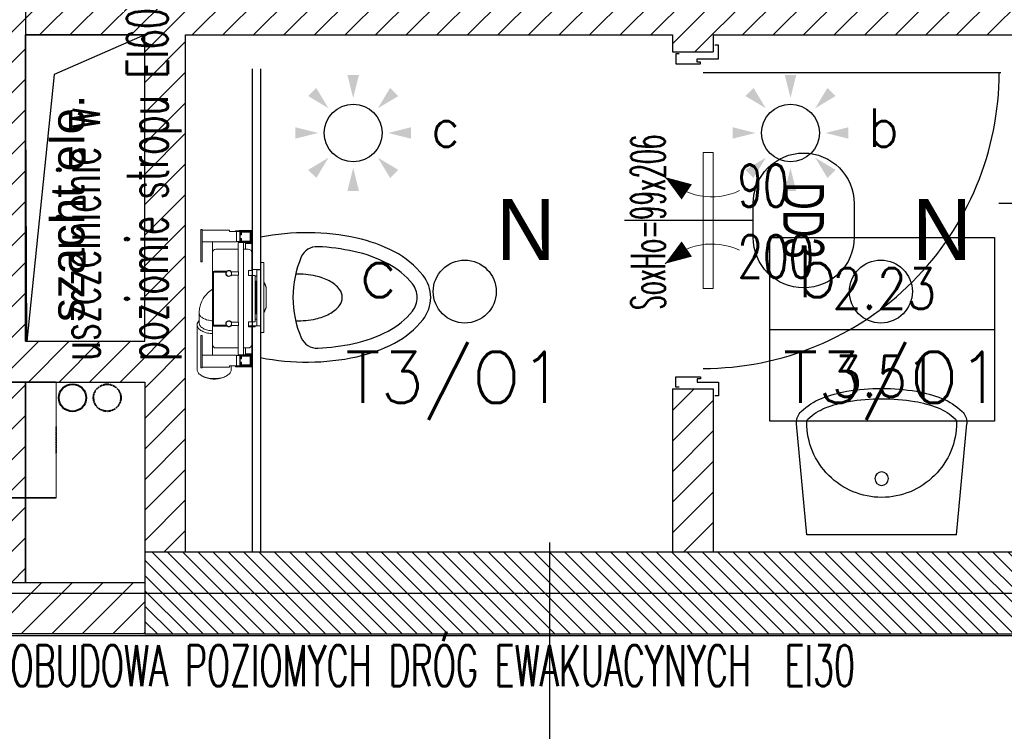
# Model space of a CAD drawing. Header units: millimetres. Extents: x 69081 to 158617, y -37521 to -9534.
# Tile 116 of 256: x 112409 to 112698, y -20404 to -20195. Entities that reach past the tile are written whole.
import ezdxf
from ezdxf.enums import TextEntityAlignment as Align

# ---------------------------------------------------------------- set-up
doc = ezdxf.new("R2010")
doc.units = ezdxf.units.MM
for name, pattern in [('CIĄGłA', [0]), ('DASHED', [0.75, 0.5, -0.25]), ('DO', [0.8, 0.6, -0.1, 0, -0.1]), ('DP', [0.5, 0.3, -0.2])]:
    doc.linetypes.add(name, pattern=pattern)
for name, color, linetype in [('0_oświetlenie', 7, 'Continuous'), ('_A-opisy', 51, 'Continuous'), ('A-----SZ', 8, 'Continuous'), ('A-ARM', 8, 'Continuous'), ('A-OSI', 8, 'DO'), ('A-SCI', 7, 'Continuous'), ('A_GSA_GK', 2, 'Continuous'), ('AM DRZIW WEWN', 1, 'Continuous'), ('B-widok-przerywana', 8, 'DASHED'), ('BA_ARM', 8, 'Continuous'), ('BA_drz', 7, 'Continuous'), ('BA_sym', 7, 'Continuous'), ('BA_WIC', 1, 'Continuous'), ('BA_wig', 3, 'Continuous'), ('E_Oświetlenie - czujki ruchu', 3, 'Continuous'), ('E_Oświetlenie - Numer obwodu', 1, 'Continuous'), ('E_Oświetlenie - Opis', 4, 'Continuous'), ('F-BIL', 1, 'Continuous'), ('F-BIL-OP', 3, 'Continuous'), ('F-BIL-TA', 1, 'Continuous'), ('JS_p.poż.', 240, 'Continuous'), ('JS_PODCIĄGI', 1, 'DP'), ('porta', 8, 'Continuous'), ('R-----OP', 1, 'Continuous'), ('R-----WY', 1, 'Continuous')]:
    doc.layers.add(name, color=color, linetype=linetype)
for name, color, linetype, lineweight in [('_A-stolarka', 72, 'Continuous', 9), ('_A-ściany', 141, 'Continuous', 35), ('A-DRZ-SY', 7, 'Continuous', 25), ('DRZWI', 3, 'Continuous', 20), ('IS_Grzejnik', 15, 'Continuous', 5), ('IS_Pion1', 7, 'Continuous', 5)]:
    doc.layers.add(name, color=color, linetype=linetype, lineweight=lineweight)
doc.layers.add('IS_Działka (powrotna)', color=5, linetype='DASHED', lineweight=40, true_color=0x0000ff)
doc.layers.get('R-----WY').off()
doc.styles.add('BIKTS', font='bikromsw.shx', dxfattribs={"width": 0.85})
doc.styles.add('Opisowy', font='arial.ttf')
doc.styles.add('ROMANS', font='romans.shx', dxfattribs={"height": 1})
doc.styles.add('SIMPLEX', font='simplex', dxfattribs={"width": 0.85})
doc.styles.add('SŁAWKA', font='simplex.shx', dxfattribs={"height": 12.5})
doc.styles.add('TableTextStyle', font='txt')

# ---------------------------------------------------------------- blocks, each defined once
blk = doc.blocks.new('osie')
at = {"layer": 'A-OSI'}
blk.add_line((17717.4, -43202.43), (20818.3, -43202.43), dxfattribs=at)
blk = doc.blocks.new('DYBY2002-B03x0205')
at = {"layer": 'A-ARM'}
for p, q in [((-22, 0), (-24.98, 32.59)), ((22, 0), (24.98, 32.59)), ((-22, 0), (22, 0))]:
    blk.add_line(p, q, dxfattribs=at)
for points in [[(24.98, 32.59, 0.022809), (25, 33, 0.203453), (23.63, 36.22, 0.097163), (17.68, 40.07, 0.054131), (10.19, 42.16, 0.041072), (0, 43, 0.041072), (-10.19, 42.16, 0.054131), (-17.68, 40.07, 0.097163), (-23.63, 36.22, 0.203453), (-25, 33, 0.203453)], [(21.99, 32.87, 0.022809), (22, 33, 0.203453), (21.55, 34.06, 0.097163), (16.56, 37.29, 0.054131), (9.7, 39.2, 0.041072), (0, 40, 0.041072), (-9.7, 39.2, 0.054131), (-16.56, 37.29, 0.097163), (-21.55, 34.06, 0.203453), (-22, 33, 0.203453)], [(-25, 33, 0.022809), (-24.98, 32.59, 0.097163)], [(-22, 33, 0.098491), (-20.33, 24.58, 0.098491), (-15.56, 17.44, 0.098491), (-8.42, 12.67, 0.098491), (0, 11, 0.098491), (8.42, 12.67, 0.098491), (15.56, 17.44, 0.098491), (20.33, 24.58, 0.098491), (22, 33, 0.098491)]]:
    blk.add_lwpolyline(points, format="xyb", dxfattribs=at)
blk.add_circle((0, 16.5), 2, dxfattribs=at)
blk = doc.blocks.new('stelaż kibel')
at = {"layer": 'BA_ARM', "lineweight": 0}
for p, q in [((-8.04, 20.61), (-21.23, 20.61)), ((-22.85, 19.54), (-23.06, 19.23)), ((-20.64, 19.5), (-20.64, 19.1)), ((-20.64, 19.5), (-11.14, 19.5)), ((-20.64, 19.1), (-11.14, 19.1)), ((-20.49, 11.1), (-20.49, 19.1)), ((-16.99, 9.1), (-16.99, 19.1)), ((-11.14, 19.5), (-11.14, 19.1)), ((-4.56, 20.01), (-7.53, 20.01)), ((10.46, 19.5), (10.46, 19.1)), ((10.46, 19.5), (19.96, 19.5)), ((10.46, 19.1), (19.96, 19.1)), ((16.31, 9.1), (16.31, 19.1)), ((19.81, 11.1), (19.81, 19.1)), ((19.96, 19.5), (19.96, 19.1)), ((-16.99, 16.1), (-15.84, 16.1)), ((-13.84, 16.1), (-15.84, 16.1)), ((-14.84, 8.6), (-14.84, 15.1)), ((-13.84, 16.1), (-7.94, 16.1)), ((-8.44, 15.6), (-8.44, 11.9)), ((-8.14, 12.11), (-8.14, 15.8)), ((-8.14, 15.8), (7.46, 15.8)), ((7.26, 16.1), (-7.94, 16.1)), ((7.26, 16.1), (13.16, 16.1)), ((7.46, 15.8), (7.46, 12.11)), ((7.76, 11.9), (7.76, 15.6)), ((15.16, 16.1), (13.16, 16.1)), ((14.16, 15.1), (14.16, 8.6)), ((15.16, 16.1), (16.31, 16.1)), ((-23.06, 12), (-22.85, 11.68)), ((-8.44, 11.9), (-8.41, 11.9)), ((-8.27, 11.9), (-8.14, 11.9)), ((-8.14, 11.9), (-8.14, 11.99)), ((7.46, 11.99), (7.46, 11.9)), ((7.46, 11.9), (7.59, 11.9)), ((7.73, 11.9), (7.76, 11.9)), ((-21.23, 10.61), (-20.09, 10.61)), ((-20.09, 11.1), (-20.49, 11.1)), ((-20.09, 9.35), (-20.37, 9.35)), ((-20.37, 9.35), (-20.37, 4.55)), ((-20.09, 9.1), (-20.09, 11.1)), ((-20.09, 9.1), (-16.99, 9.1)), ((-20.09, 9.1), (-20.09, 8.1)), ((-17.09, 9.1), (-17.09, 8.1)), ((-8.24, 10.29), (-8.24, 8.5)), ((-7.24, 8.5), (-7.24, 10.29)), ((6.56, 8.5), (6.56, 10.29)), ((7.56, 10.29), (7.56, 8.5)), ((19.41, 9.1), (16.31, 9.1)), ((16.41, 9.1), (16.41, 8.1)), ((19.41, 11.1), (19.81, 11.1)), ((19.41, 9.1), (19.41, 11.1)), ((19.56, 9.4), (19.41, 9.4)), ((19.41, 9.1), (19.41, 8.1)), ((19.56, 8.25), (19.56, 9.4)), ((-20.34, 8.1), (-20.34, 4.6)), ((-16.84, 8.1), (-20.34, 8.1)), ((-16.99, 7.95), (-20.19, 7.95)), ((-20.19, 7.95), (-20.19, 4.75)), ((-19.04, 7.8), (-20.04, 7.8)), ((-20.04, 7.8), (-20.04, 4.8)), ((-19.84, 5), (-19.84, 7.6)), ((-19.84, 7.6), (-19.04, 7.6)), ((-19.04, 7.6), (-19.04, 7.8)), ((-17.04, 7.8), (-18.04, 7.8)), ((-18.04, 7.8), (-18.04, 7.6)), ((-18.04, 7.6), (-17.24, 7.6)), ((-17.24, 7.6), (-17.24, 5)), ((-17.04, 4.8), (-17.04, 7.8)), ((-16.99, 4.75), (-16.99, 7.95)), ((-16.84, 8.6), (-16.84, 8.1)), ((-8.24, 8.6), (-16.84, 8.6)), ((-16.84, 4.6), (-16.84, 8.1)), ((16.16, 7), (-16.84, 7)), ((-14.84, 6.4), (-16.84, 6.4)), ((-16.54, 6.4), (-16.54, 4.6)), ((-14.84, 5.6), (-14.84, 7)), ((-8.24, 8.5), (-7.24, 8.5)), ((6.56, 8.6), (-7.24, 8.6)), ((7.56, 8.5), (6.56, 8.5)), ((16.16, 8.6), (7.56, 8.6)), ((14.16, 7), (14.16, 5.6)), ((16.16, 6.4), (14.16, 6.4)), ((15.86, 4.6), (15.86, 6.4)), ((16.16, 8.6), (16.16, 8.1)), ((16.16, 8.1), (16.16, 4.6)), ((19.66, 8.1), (16.16, 8.1)), ((16.31, 7.95), (16.31, 4.75)), ((19.51, 7.95), (16.31, 7.95)), ((17.36, 7.8), (16.36, 7.8)), ((16.36, 7.8), (16.36, 4.8)), ((16.56, 5), (16.56, 7.6)), ((16.56, 7.6), (17.36, 7.6)), ((17.36, 7.6), (17.36, 7.8)), ((18.36, 7.8), (18.36, 7.6)), ((19.36, 7.8), (18.36, 7.8)), ((18.36, 7.6), (19.16, 7.6)), ((19.16, 7.6), (19.16, 5)), ((19.36, 4.8), (19.36, 7.8)), ((19.66, 8.15), (19.41, 8.4)), ((19.41, 8.4), (19.41, 8.1)), ((19.51, 4.75), (19.51, 7.95)), ((19.66, 8.1), (19.66, 8.15)), ((19.66, 4.6), (19.66, 8.1)), ((-20.37, 4.55), (-10.87, 4.55)), ((-20.34, 4.6), (-16.84, 4.6)), ((-20.19, 4.75), (-16.99, 4.75)), ((-20.04, 4.8), (-17.04, 4.8)), ((-17.24, 5), (-19.84, 5)), ((-16.54, 4.6), (-16.84, 4.6)), ((-13.84, 4.6), (-16.54, 4.6)), ((-8.64, 4.6), (-13.84, 4.6)), ((-10.87, 4.55), (-10.87, 4.6)), ((-7.14, 5.5), (-8.64, 5.5)), ((-8.64, 5.5), (-8.64, 4.6)), ((-8.64, 4.6), (-8.37, 4.6)), ((-8.64, 3.6), (-8.64, 4.6)), ((-8.37, 3.6), (-8.64, 3.6)), ((-8.37, 5.5), (-8.37, 2.47)), ((-8.31, 3.1), (-8.32, 3.1)), ((-8.31, 3.1), (-8.01, 3.1)), ((8.01, 3.1), (-8.01, 3.1)), ((-7.14, 4.6), (-7.14, 5.5)), ((-7.14, 3.6), (-7.14, 4.6)), ((6.46, 4.6), (-7.14, 4.6)), ((6.46, 3.6), (-7.14, 3.6)), ((-6.37, 3.1), (-6.37, 3.6)), ((-4.77, 3.6), (-4.77, 3.3)), ((-4.77, 3.3), (-4.77, 3.1)), ((-4.77, 3.3), (4.83, 3.3)), ((-4.77, 3.3), (4.83, 3.3)), ((4.83, 3.3), (4.83, 3.6)), ((4.83, 3.1), (4.83, 3.3)), ((6.21, 3.6), (6.21, 3.1)), ((7.96, 5.5), (6.46, 5.5)), ((6.46, 4.6), (6.46, 5.5)), ((6.46, 3.6), (6.46, 4.6)), ((7.96, 5.5), (7.96, 4.6)), ((13.16, 4.6), (7.96, 4.6)), ((8.01, 3.1), (8.14, 3.1)), ((8.14, 3.1), (8.14, 2)), ((8.14, 3.1), (8.19, 3.1)), ((8.19, 3.1), (8.19, 2)), ((8.21, 2.37), (8.21, 4.6)), ((15.86, 4.6), (13.16, 4.6)), ((16.16, 4.6), (15.86, 4.6)), ((16.16, 4.6), (19.66, 4.6)), ((16.31, 4.75), (19.51, 4.75)), ((16.36, 4.8), (19.36, 4.8)), ((19.16, 5), (16.56, 5)), ((-10.29, 2), (-10.29, 1.2)), ((-10.25, 2), (-10.29, 2)), ((-10.25, 2), (-9.45, 2)), ((-10.05, 1), (-10.09, 1)), ((-9.45, 1), (-10.05, 1)), ((9.45, 2), (-9.45, 2)), ((9.45, 1), (-9.45, 1)), ((-8.37, 2.47), (-8.32, 2.42)), ((-8.37, 2.47), (-8.32, 2.47)), ((-8.34, 2.43), (-8.34, 2)), ((-2.14, 0.3), (-2.21, 0.3)), ((-2.11, 0.3), (-2.14, 0.3)), ((2.18, 0.3), (-2.11, 0.3)), ((2.2, 0.3), (2.18, 0.3)), ((2.27, 0.3), (2.2, 0.3)), ((8.19, 2.35), (8.21, 2.37)), ((8.19, 2.37), (8.21, 2.37)), ((9.45, 2), (10.25, 2)), ((10.05, 1), (9.45, 1)), ((10.25, 2), (10.25, 1.2))]:
    blk.add_line(p, q, dxfattribs=at)
at = {"layer": 'BA_ARM', "lineweight": 0, "flags": 128}
for points in [[(-21.23, 20.61), (-21.45, 20.59), (-21.67, 20.54), (-21.88, 20.46), (-22.09, 20.33), (-22.3, 20.18), (-22.5, 19.99), (-22.68, 19.78), (-22.86, 19.53), (-23.03, 19.26), (-23.18, 18.96), (-23.32, 18.64), (-23.45, 18.29), (-23.56, 17.93), (-23.65, 17.55), (-23.73, 17.16), (-23.79, 16.75), (-23.83, 16.34), (-23.85, 15.93), (-23.86, 15.51), (-23.84, 15.09), (-23.81, 14.68), (-23.76, 14.27), (-23.69, 13.87), (-23.61, 13.48), (-23.51, 13.11), (-23.39, 12.76), (-23.25, 12.43), (-23.11, 12.11), (-22.95, 11.83), (-22.77, 11.57), (-22.59, 11.34), (-22.4, 11.13), (-22.2, 10.96), (-21.99, 10.83), (-21.78, 10.72), (-21.56, 10.65), (-21.34, 10.62), (-21.23, 10.61)], [(-10.66, 16.1), (-10.64, 16.34), (-10.6, 16.75), (-10.54, 17.16), (-10.47, 17.55), (-10.37, 17.93), (-10.26, 18.29), (-10.14, 18.64), (-10, 18.96), (-9.84, 19.26), (-9.68, 19.53), (-9.5, 19.78), (-9.31, 19.99), (-9.11, 20.18), (-8.91, 20.33), (-8.7, 20.46), (-8.48, 20.54), (-8.26, 20.59), (-8.04, 20.61)], [(-23.06, 12), (-23.12, 12.09), (-23.28, 12.36), (-23.42, 12.66), (-23.55, 12.97), (-23.66, 13.31), (-23.76, 13.67), (-23.84, 14.04), (-23.9, 14.42), (-23.95, 14.81), (-23.98, 15.21), (-23.99, 15.61), (-23.98, 16.01), (-23.95, 16.41), (-23.9, 16.8), (-23.84, 17.19), (-23.76, 17.56), (-23.66, 17.91), (-23.55, 18.25), (-23.42, 18.57), (-23.28, 18.87), (-23.12, 19.14), (-23.06, 19.23)], [(-9.83, 16.1), (-9.81, 16.4), (-9.76, 16.78), (-9.7, 17.16), (-9.62, 17.52), (-9.52, 17.87), (-9.41, 18.2), (-9.28, 18.51), (-9.13, 18.79), (-8.98, 19.05), (-8.81, 19.28), (-8.63, 19.49), (-8.44, 19.66), (-8.25, 19.8), (-8.05, 19.9), (-7.84, 19.97), (-7.64, 20.01), (-7.53, 20.01)], [(-6.86, 16.1), (-6.83, 16.4), (-6.79, 16.78), (-6.72, 17.16), (-6.64, 17.52), (-6.54, 17.87), (-6.43, 18.2), (-6.3, 18.51), (-6.16, 18.79), (-6, 19.05), (-5.83, 19.28), (-5.65, 19.49), (-5.47, 19.66), (-5.27, 19.8), (-5.07, 19.9), (-4.87, 19.97), (-4.66, 20.01), (-4.55, 20.01)], [(2.46, 16.1), (2.18, 16.51), (1.84, 16.94), (1.54, 17.29), (1.26, 17.57), (0.8, 17.99), (0.27, 18.42), (-0.36, 18.83), (-1.08, 19.22), (-1.57, 19.43), (-2.05, 19.61), (-2.47, 19.73), (-2.64, 19.78), (-2.84, 19.82), (-3.14, 19.88), (-3.54, 19.95), (-4.04, 20), (-4.55, 20.01)], [(2.2, 0.3), (2.23, 0.3), (2.25, 0.3)]]:
    blk.add_lwpolyline(points, dxfattribs=at)
at = {"layer": 'BA_ARM', "lineweight": 0}
for centre, radius, start, end in [((-8.13, 18.84), 1.78, 41.3776, 87.2916), ((-13.84, 15.1), 1, 90, 180), ((-7.94, 15.6), 0.5, 90, 180), ((7.26, 15.6), 0.5, 0, 90), ((13.16, 15.1), 1, 0, 90), ((-7.74, 11.3), 0.9, 138.1897, 242.734), ((-7.74, 11.3), 0.8, 131.4096, 120), ((-7.74, 11.3), 0.9, 297.266, 116.3878), ((7.06, 11.3), 0.9, 63.6122, 242.734), ((7.06, 11.3), 0.8, 60, 48.5904), ((7.06, 11.3), 0.9, 297.266, 41.8103), ((-7.94, 10.29), 0.3, 135.0482, 180), ((-7.54, 10.29), 0.3, 0, 44.9518), ((6.86, 10.29), 0.3, 135.0482, 180), ((7.26, 10.29), 0.3, 0, 44.9518), ((-13.84, 5.6), 1, 180, 270), ((13.16, 5.6), 1, 270, 0), ((-10.09, 1.2), 0.2, 179.9998, 269.9999), ((-2.21, 4.3), 4, 235.5885, 270), ((-2.17, 3.71), 3.41, 232.6467, 270.5225), ((-2.15, 3.69), 3.39, 232.5127, 270.557), ((2.21, 3.71), 3.41, 269.4571, 307.3947), ((2.27, 4.3), 4, 270, 270.6505), ((2.27, 4.3), 4, 273.5283, 304.4115), ((2.45, 3.34), 2.99, 281.7106, 308.4469), ((10.05, 1.2), 0.2, 269.9998, 0.0006)]:
    blk.add_arc(centre, radius, start, end, dxfattribs=at)
blk = doc.blocks.new('DYBY2002-B03x0503')
at = {"layer": 'A-ARM'}
blk.add_line((-17.68, 0), (17.68, 0), dxfattribs=at)
for points in [[(0, 50, 0.169517), (-6.49, 47.73, 0.105081), (-13.44, 39.32, 0.067043), (-17.43, 28.25, 0.10229), (-17.68, 0, 0.053189)], [(17.68, 0, 0.10229), (17.43, 28.25, 0.067043), (13.44, 39.32, 0.105081), (6.49, 47.73, 0.169517), (0, 50, 0.169517)], [(0, 46, 0.169517), (-4.01, 44.6, 0.105081), (-9.89, 37.47, 0.067043), (-13.52, 27.41, 0.04064), (-14.92, 16.83, 0.053189)], [(14.92, 16.83, 0.04064), (13.52, 27.41, 0.067043), (9.89, 37.47, 0.105081), (4.01, 44.6, 0.169517), (0, 46, 0.169517)], [(6.84, 10.32, 0.060302), (6.29, 16.25, 0.067446), (4.85, 20.21, 0.105232), (2.35, 23.22, 0.168531), (0, 24.03, 0.168531), (-2.35, 23.22, 0.105232), (-4.85, 20.21, 0.067446), (-6.29, 16.25, 0.060302), (-6.84, 10.32, 0.053598)]]:
    blk.add_lwpolyline(points, format="xyb", dxfattribs=at)
for centre, radius, start, end in [((-9.92, 16.58), 5, 177.1303, 246.7355), ((9.92, 16.58), 5, 293.2645, 2.8697), ((0, 39.66), 30.13, 246.7355, 293.2645)]:
    blk.add_arc(centre, radius, start, end, dxfattribs=at)
blk = doc.blocks.new('KRATKA WENT')
at = {"layer": 'DRZWI'}
for points in [[(-12.72, 11.16, 0, 5.4, 0), (-8.38, 4.78, 5.4, 5.4, 0)], [(12.72, 11.16, 0, 5.4, 0), (8.38, 4.78, 5.4, 5.4, 0)]]:
    blk.add_lwpolyline(points, format="xyseb", dxfattribs=at)
blk.add_lwpolyline([(20, -3), (20, 0), (-20, 0), (-20, -3)], close=True, dxfattribs=at)
for centre, start, end in [((-26.01, -2.55), 334.6838, 45.9092), ((26.01, -2.55), 134.0908, 205.3162)]:
    blk.add_arc(centre, 19.09, start, end, dxfattribs=at)
blk = doc.blocks.new('dr1h901')
at = {"color": 0}
blk.add_line((-0.5, 0), (-0.5, 1.005), dxfattribs=at)
at = {"color": 1}
blk.add_line((0, 0.1689), (0, -0.2655), dxfattribs=at)
blk.add_arc((-0.5, 0), 1, 0, 90, dxfattribs=at)
blk = doc.blocks.new('DYBY-BL5')
at = {"layer": 'F-BIL-TA', "color": 1}
blk.add_line((0, 45), (110, 45), dxfattribs=at)
blk.add_lwpolyline([(0, 0), (0, 90), (110, 90), (110, 0)], close=True, dxfattribs=at)
at = {"layer": 'F-BIL-OP', "style": 'SIMPLEX', "width": 0.85}
blk.add_attdef('NR', text='', height=20, dxfattribs=at).set_placement((56, 55), align=Align.CENTER)
at = {"layer": 'F-BIL-OP', "color": 2, "style": 'SIMPLEX', "width": 0.85, "flags": 1}
for tag, p in [('NAZWA', (119, 55)), ('POSADZKA', (119, 12)), ('GRUPA', (119, -27)), ('RODZAJ', (119, -72))]:
    blk.add_attdef(tag, p, '', height=19, dxfattribs=at)
at = {"layer": 'F-BIL-OP', "color": 2, "style": 'SIMPLEX', "width": 0.85}
blk.add_attdef('POW.', text='', height=20, dxfattribs=at).set_placement((56, 12), align=Align.CENTER)
at = {"layer": 'F-BIL-OP', "color": 2, "style": 'SIMPLEX', "width": 0.85, "flags": 1}
blk.add_attdef('POWH.', text='', height=20, dxfattribs=at).set_placement((56, -27), align=Align.CENTER)
blk = doc.blocks.new('rewizje małe')
at = {"layer": '_A-opisy', "color": 40}
blk.add_line((30513.18, -31215.64), (30513.18, -31235.83), dxfattribs=at)
blk.add_line((30513.18, -31215.64), (30513.18, -31235.83), dxfattribs=at)
blk.add_circle((30513.19, -31202.89), 12.75, dxfattribs=at)
at = {"layer": '_A-stolarka'}
for p, q in [((30497.25, -31227.33), (30497.25, -31196.51)), ((30497.25, -31196.51), (30498.31, -31196.51)), ((30497.25, -31228.39), (30497.25, -31196.51)), ((30498.31, -31196.51), (30498.31, -31228.39)), ((30496.19, -31228.39), (30497.25, -31228.39)), ((30496.19, -31232.64), (30496.19, -31228.39)), ((30496.19, -31228.39), (30497.25, -31228.39)), ((30497.25, -31228.39), (30497.25, -31227.33)), ((30497.25, -31228.39), (30497.25, -31232.64)), ((30498.31, -31228.39), (30497.25, -31228.39)), ((30529.12, -31228.39), (30529.12, -31228.39)), ((30529.12, -31228.39), (30529.12, -31232.64)), ((30530.19, -31228.39), (30529.12, -31228.39)), ((30530.19, -31232.64), (30530.19, -31228.39)), ((30497.25, -31232.64), (30496.19, -31232.64)), ((30529.12, -31232.64), (30530.19, -31232.64))]:
    blk.add_line(p, q, dxfattribs=at)
blk.add_arc((30497.25, -31228.39), 31.88, 0, 90, dxfattribs=at)
at = {"layer": '_A-ściany', "linetype": 'Continuous'}
for p, q in [((30496.18, -31228.39), (30496.18, -31252.39)), ((30530.18, -31228.39), (30530.18, -31252.39))]:
    blk.add_line(p, q, dxfattribs=at)
at = {"layer": '_A-ściany', "lineweight": 5}
for p, q in [((30530.18, -31228.39), (30496.18, -31228.39)), ((30530.18, -31252.39), (30496.18, -31252.39))]:
    blk.add_line(p, q, dxfattribs=at)
at = {"layer": 'JS_PODCIĄGI', "color": 4}
for p, q in [((30517.17, -31252.39), (30509.2, -31252.39)), ((30509.2, -31252.39), (30517.17, -31252.39))]:
    blk.add_line(p, q, dxfattribs=at)
at = {"layer": '_A-opisy', "color": 40, "insert": (30483.07, -31194.21), "char_height": 17, "attachment_point": 1, "style": 'Opisowy'}
blk.add_mtext_dynamic_manual_height_columns('\\pxqc;r', width=61.6239, gutter_width=1.06, heights=[0], dxfattribs=at)
blk = doc.blocks.new('symdrz')
blk.add_lwpolyline([(-10, -30, -1), (-10, 30), (10, 30, -1), (10, -30)], format="xyb", close=True)
at = {"style": 'BIKTS', "width": 0.8}
blk.add_attdef('SZERDRZ', text='', height=25, dxfattribs=at).set_placement((77.15, 8.8), align=Align.CENTER)
blk.add_attdef('SYMDRZ', text='', height=25, dxfattribs=at).set_placement((0, 0), align=Align.MIDDLE)
blk.add_attdef('WYSDRZ', text='', height=25, dxfattribs=at).set_placement((77.15, -9.49), align=Align.TOP_CENTER)
blk = doc.blocks.new('grzejniki pietro 2')
at = {"layer": 'IS_Działka (powrotna)', "ltscale": 0.03}
blk.add_circle((18414.62, -42569.6, 289.1), 4, dxfattribs=at)
at = {"layer": 'IS_Pion1', "color": 1, "lineweight": 40}
blk.add_circle((18404.43, -42569.6), 4, dxfattribs=at)
blk = doc.blocks.new('opis lamp')
at = {"layer": 'E_Oświetlenie - Numer obwodu', "style": 'SIMPLEX'}
blk.add_attdef('OBWÓD', text='', height=15, dxfattribs=at).set_placement((-9.46, -1.18), align=Align.CENTER)
at = {"layer": 'E_Oświetlenie - Opis', "style": 'SIMPLEX'}
blk.add_attdef('OPIS1', (55.72, 42.77), '', height=15, dxfattribs=at)
blk = doc.blocks.new('Czujka ruchu 360')
at = {"layer": 'E_Oświetlenie - czujki ruchu'}
blk.add_circle((0, 0), 11.31, dxfattribs=at)
for points in [[(0, 13.68), (-2.25, 22.68), (2.25, 22.68), (-2.25, 22.68)], [(-9.67, 9.67), (-17.63, 14.45), (-14.45, 17.63), (-17.63, 14.45)], [(9.67, 9.67), (17.63, 14.45), (14.45, 17.63), (17.63, 14.45)], [(-13.68, 0), (-22.68, -2.25), (-22.68, 2.25), (-22.68, -2.25)], [(13.68, 0), (22.68, -2.25), (22.68, 2.25), (22.68, -2.25)], [(-9.67, -9.67), (-14.45, -17.63), (-17.63, -14.45), (-14.45, -17.63)], [(9.67, -9.67), (14.45, -17.63), (17.63, -14.45), (14.45, -17.63)], [(0, -13.68), (-2.25, -22.68), (2.25, -22.68), (-2.25, -22.68)]]:
    blk.add_solid(points, dxfattribs=at)
at = {"layer": 'E_Oświetlenie - Numer obwodu', "style": 'SIMPLEX'}
blk.add_attdef('OBWÓD', text='', height=15, dxfattribs=at).set_placement((0, -42.53), align=Align.CENTER)
at = {"layer": 'E_Oświetlenie - Opis', "style": 'SIMPLEX'}
for tag, p in [('SYMBOL', (-34.22, 26.89)), ('OPIS1', (26.83, -1.12))]:
    blk.add_attdef(tag, p, '', height=15, dxfattribs=at)

msp = doc.modelspace()

# ---------------------------------------------------------------- hatches: boundary and pattern name
at = {"layer": 'A-----SZ'}
h = msp.add_hatch(dxfattribs=at)
h.set_pattern_fill('ANSI31', color=256, scale=2)
h.set_pattern_definition([(45, (77432.36, 16085.3974), (-4.49012806, 4.49012806), [])])
h.paths.add_polyline_path([(113612.1415, -19261.5941), (113554.1415, -19261.5941), (113554.1415, -19421.5941), (113566.1415, -19421.5941), (113566.1415, -19273.5941), (113612.1415, -19273.5941)])
h.paths.add_polyline_path([(113821.1415, -19261.5941), (113711.1415, -19261.5941), (113711.1415, -19273.5941), (113821.1415, -19273.5941)])
h.paths.add_polyline_path([(113733.1415, -19421.5941), (113195.1415, -19421.5941), (113195.1415, -19436.5941), (113733.1415, -19436.5941)])
h.paths.add_polyline_path([(113558.6415, -19860.5747), (113546.6415, -19860.5736), (113546.6415, -19940.5941), (113486.6415, -19940.5941), (113486.6415, -19952.5941), (113558.6415, -19952.5941)], flags=17)
h.paths.add_polyline_path([(113821.1415, -20081.5941), (113486.6415, -20081.5941), (113486.6415, -19860.5681), (113471.6415, -19860.5668), (113471.6415, -20351.5941), (113486.6415, -20351.5941), (113486.6415, -20096.5941), (113821.1415, -20096.5941)])
h.paths.add_polyline_path([(113471.6415, -20181.5941), (113219.6415, -20181.5941), (113219.6415, -20203.5941), (113231.6415, -20203.5941), (113231.6415, -20193.5941), (113471.6415, -20193.5941)])
h.paths.add_polyline_path([(113471.6415, -20303.5941), (113371.6415, -20303.5941), (113371.6415, -20351.5941), (113383.6415, -20351.5941), (113383.6415, -20315.5941), (113471.6415, -20315.5941)])
h.paths.add_polyline_path([(113231.6415, -20313.5941), (113231.6415, -20302.5941), (113219.6415, -20302.5941), (113219.6415, -20351.5941), (113231.6415, -20351.5941)])
h.paths.add_polyline_path([(113031.1534, -19860.5269), (113016.1534, -19860.5255), (113016.2519, -20109.5941), (112955.2009, -20109.5941), (112955.2009, -20121.5941), (113016.2566, -20121.5941), (113016.2566, -20256.5941), (113031.3102, -20256.5941)])
h.paths.add_polyline_path([(112856.2009, -20109.5941), (112841.2009, -20109.5941), (112841.2009, -19860.5097), (112826.2009, -19860.5097), (112826.2009, -20120.3598), (112826.2009, -20121.5941), (112856.2009, -20121.5941)])
h.paths.add_polyline_path([(112722.6415, -20121.5941), (112727.2009, -20121.5941), (112727.2009, -20109.5941), (112710.6415, -20109.5941), (112710.6415, -20187.5941), (112612.6415, -20187.5941), (112612.6415, -20156.5941), (112612.6415, -20075.5941), (112600.6415, -20075.5941), (112600.6415, -20087.5941), (112600.6415, -20187.5941), (112410.6415, -20187.5941), (112410.6415, -20199.5941), (112445.6415, -20199.5941), (112445.6415, -20289.5941), (112410.6415, -20289.5941), (112410.6415, -19911.9298), (112395.6415, -19915.3929), (112395.6415, -20360.5941), (112410.6415, -20360.5941), (112410.6415, -20301.5941), (112445.6415, -20301.5941), (112445.6415, -20351.5941), (112457.6415, -20351.5941), (112457.6415, -20199.5941), (112600.6415, -20199.5941), (112600.6415, -20204.5941), (112612.6415, -20204.5941), (112612.6415, -20199.5941), (112722.6415, -20199.5941)])
h.paths.add_polyline_path([(112722.6415, -20298.5941), (112710.6415, -20298.5941), (112710.6415, -20303.5941), (112722.6415, -20303.5941)], flags=17)
h.paths.add_polyline_path([(112612.6415, -20303.5941), (112600.6415, -20303.5941), (112600.6415, -20351.5941), (112612.6415, -20351.5941)], flags=17)
h.paths.add_polyline_path([(112501.6415, -20075.5941), (112410.6415, -20075.5941), (112410.6415, -20087.5941), (112501.6415, -20087.5941)], flags=17)
h.paths.add_polyline_path([(113621.1415, -19860.5941), (113633.1415, -19860.5941), (113633.1415, -19860.5814), (113621.1415, -19860.5803)], flags=17)
h.paths.add_polyline_path([(113761.1415, -19860.5941), (113773.1415, -19860.5941), (113761.1415, -19860.593)], flags=17)
h.paths.add_polyline_path([(113773.1415, -19890.5941), (113773.1415, -19902.5941), (113821.1415, -19902.5941), (113821.1415, -19890.5941)], flags=17)
h.paths.add_polyline_path([(113016.2566, -20256.5941), (113016.2566, -20271.5941), (113016.4304, -20271.5941), (113016.4304, -20351.5941), (113031.3478, -20351.5941), (113031.3102, -20256.5941)])
h.paths.add_polyline_path([(112286.6415, -20375.5941), (112286.6415, -20360.5941), (112230.0579, -20360.5941), (112140.8553, -19974.2149), (112126.2397, -19977.5892), (112218.1264, -20375.5941)])
h.paths.add_polyline_path([(112389.6415, -20360.5941), (112389.6415, -20375.5941), (112445.6415, -20375.5941), (112445.6415, -20360.5941)])
h = msp.add_hatch(dxfattribs=at)
h.set_pattern_fill('ANSI31', color=256, angle=270)
h.set_pattern_definition([(315, (133120.583, 9300.9974), (2.24506402, 2.24506404), [])])
h.paths.add_polyline_path([(112710.6415, -20351.5941), (112710.6415, -20375.5941), (112445.6814, -20375.5849), (112445.6814, -20351.5849)])

# ---------------------------------------------------------------- linework, layer by layer
msp.add_lwpolyline([(111556.6836, -18844.1938), (111703.244, -18807.7598), (111981.0586, -20011.1069), (112126.2397, -19977.5892), (112217.3915, -20376.0176), (113845.1415, -20376.0176), (113845.1415, -18660.5941), (113996.1415, -18660.5941), (113996.1415, -20536.5941), (111947.4049, -20536.5941), (111556.4636, -18843.6979)])
at = {"layer": '0_oświetlenie'}
for centre in [(112539.6281, -20275.0058), (112661.8781, -20275.0058)]:
    msp.add_circle(centre, 9.25, dxfattribs=at)
at = {"layer": 'A-SCI', "color": 5}
for p, q in [((112445.6415, -20199.5941), (112410.6415, -20199.5941)), ((112600.6415, -20199.5941), (112600.6415, -20204.5941)), ((112612.6415, -20199.5941), (112612.6415, -20204.5941)), ((112600.6415, -20204.5941), (112612.6415, -20204.5941)), ((112410.6415, -20289.5941), (112410.6415, -20209.5941)), ((112410.6415, -20301.5941), (112410.6415, -20360.5941)), ((112410.6415, -20360.5941), (112410.6415, -20301.5941)), ((112600.6415, -20303.5941), (112600.6415, -20351.5941)), ((112600.6415, -20303.5941), (112612.6415, -20303.5941)), ((112612.6415, -20303.5941), (112612.6415, -20351.5941)), ((112445.6415, -20360.5941), (112230.0579, -20360.5941)), ((112445.6415, -20375.5941), (112218.1264, -20375.5941))]:
    msp.add_line(p, q, dxfattribs=at)
for points in [[(112410.6415, -19911.9298), (112410.6415, -20289.5941), (112445.6415, -20289.5941)], [(112612.6415, -20199.5941), (112722.6415, -20199.5941), (112722.6415, -20121.5941), (112727.2009, -20121.5941)], [(112445.6415, -20289.5941), (112445.6415, -20199.5941), (112410.6415, -20199.5941)], [(112457.6415, -20351.5941), (112457.6415, -20199.5941), (112600.6415, -20199.5941)], [(112410.6415, -20301.5941), (112445.6415, -20301.5941), (112445.6415, -20351.5941)], [(112410.6415, -20301.5941), (112445.6415, -20301.5941), (112445.6415, -20351.5941)]]:
    msp.add_lwpolyline(points, dxfattribs=at)
at = {"layer": 'A-SCI', "color": 4}
msp.add_lwpolyline([(112445.6415, -20375.5941), (113076.6415, -20375.5941), (113076.6415, -20351.5941), (112445.6415, -20351.5941)], close=True, dxfattribs=at)
at = {"layer": 'A_GSA_GK', "color": 8}
msp.add_line((112477.1415, -20209.5941), (112477.1415, -20351.5941), dxfattribs=at)
at = {"layer": 'A_GSA_GK'}
msp.add_line((112479.6415, -20209.5941), (112479.6415, -20351.5941), dxfattribs=at)
at = {"layer": 'B-widok-przerywana', "color": 4, "linetype": 'CIĄGłA'}
msp.add_lwpolyline([(112410.6415, -20199.5941), (112445.6415, -20199.5941), (112418.9797, -20211.1772), (112410.9624, -20289.5941)], close=True, dxfattribs=at)
at = {"layer": 'BA_WIC'}
msp.add_line((112564.5477, -20348.7747), (112564.5477, -20409.0292), dxfattribs=at)
at = {"layer": 'porta'}
for points in [[(112602.6415, -20205.0941), (112601.6415, -20205.0941), (112601.6415, -20208.0941), (112608.8915, -20208.0941), (112608.8915, -20207.5941), (112607.8915, -20207.5941), (112607.8915, -20206.5941), (112614.1415, -20206.5941), (112614.1415, -20202.5941), (112614.1415, -20202.5941), (112613.1415, -20202.5941)], [(112602.6415, -20303.0941), (112601.6415, -20303.0941), (112601.6415, -20300.0941), (112608.8915, -20300.0941), (112608.8915, -20300.5941), (112607.8915, -20300.5941), (112607.8915, -20301.5941), (112614.1415, -20301.5941), (112614.1415, -20305.5941), (112614.1415, -20305.5941), (112613.1415, -20305.5941)]]:
    msp.add_lwpolyline(points, dxfattribs=at)

# ---------------------------------------------------------------- block references
at = {"layer": '0_oświetlenie'}
ref = msp.add_blockref('Czujka ruchu 360', (112506.863, -20228.3915, 105.6527), dxfattribs=dict(at, xscale=0.75, yscale=0.75, zscale=0.75))
ref.add_attrib('OPIS1', 'c', (112529.6495, -20232.4569, 105.6527), dxfattribs={"layer": 'E_Oświetlenie - Opis', "height": 11.25, "style": 'SIMPLEX'})
ref = msp.add_blockref('Czujka ruchu 360', (112635.3317, -20228.3915, 105.6527), dxfattribs=dict(at, xscale=0.75, yscale=0.75, zscale=0.75))
ref.add_attrib('OPIS1', 'b', (112658.1181, -20232.4569, 105.6527), dxfattribs={"layer": 'E_Oświetlenie - Opis', "height": 11.25, "style": 'SIMPLEX'})
ref = msp.add_blockref('opis lamp', (112643.0771, -20279.7088, 1), dxfattribs=at)
ref.add_attrib('OBWÓD', 'T3/O1', dxfattribs={"layer": 'E_Oświetlenie - Numer obwodu', "height": 15, "style": 'SIMPLEX'}).set_placement((112665.2334, -20307.6768, 1), align=Align.CENTER)
ref.add_attrib('OPIS1', 'b', (112637.0231, -20276.6285, 1), dxfattribs={"layer": 'E_Oświetlenie - Opis', "height": 15, "style": 'SIMPLEX'})
ref = msp.add_blockref('opis lamp', (112514.5273, -20279.7088, 1), dxfattribs=at)
ref.add_attrib('OBWÓD', 'T3/O1', dxfattribs={"layer": 'E_Oświetlenie - Numer obwodu', "height": 15, "style": 'SIMPLEX'}).set_placement((112536.6836, -20307.6768, 1), align=Align.CENTER)
ref.add_attrib('OPIS1', 'c', (112508.4733, -20276.6285, 1), dxfattribs={"layer": 'E_Oświetlenie - Opis', "height": 15, "style": 'SIMPLEX'})
at = {"layer": 'A-ARM', "xscale": 87, "yscale": -87, "zscale": -87, "rotation": 90.00000000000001}
msp.add_blockref('dr1h901', (112719.6415, -20249.0941), dxfattribs=at)
at = {"layer": 'A-ARM', "rotation": 270}
msp.add_blockref('DYBY2002-B03x0503', (112479.6415, -20276.722), dxfattribs=at)
at = {"layer": 'A-ARM', "xscale": -1}
msp.add_blockref('DYBY2002-B03x0205', (112662.1139, -20346.4677), dxfattribs=at)
at = {"layer": 'A-DRZ-SY', "color": 4, "rotation": 90}
msp.add_blockref('rewizje małe', (81167.2521, -50831.778), dxfattribs=at)
at = {"layer": 'A-SCI', "color": 4}
msp.add_blockref('osie', (94084.5456, 22838.835), dxfattribs=at)
at = {"layer": 'AM DRZIW WEWN'}
ref = msp.add_blockref('symdrz', (112639.1875, -20254.0941), dxfattribs=dict(at, xscale=0.4950000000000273, yscale=0.4950000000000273, zscale=0.4950000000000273, rotation=270))
ref.add_attrib('Symdrz', 'DD3', dxfattribs={"layer": 'BA_sym', "height": 12, "rotation": 270, "style": 'BIKTS', "width": 0.7}).set_placement((112639.1875, -20254.0941), align=Align.MIDDLE_CENTER)
at = {"layer": 'BA_drz', "xscale": -87, "yscale": -87, "zscale": -87, "rotation": 89.99999999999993}
msp.add_blockref('dr1h901', (112609.6415, -20254.0941), dxfattribs=at)
at = {"layer": 'BA_wig', "rotation": 89.99999999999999}
msp.add_blockref('stelaż kibel', (112481.6415, -20276.7215), dxfattribs=at)
at = {"layer": 'F-BIL', "xscale": 0.6, "yscale": 0.6, "zscale": 0.6}
msp.add_blockref('DYBY-BL5', (112629.3002, -20313.118), dxfattribs=at).add_auto_attribs({'NR': '2.23', 'POW.': '3.51'})
at = {"layer": 'IS_Grzejnik'}
msp.add_blockref('grzejniki pietro 2', (94019.9764, 22263.4019, -289.1), dxfattribs=at)
at = {"layer": 'R-----WY', "xscale": -1, "rotation": 89.99999999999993}
msp.add_blockref('KRATKA WENT', (112609.6415, -20254.0941), dxfattribs=at)
msp.add_blockref('KRATKA WENT', (112609.6415, -20254.0941), dxfattribs=at)

# ---------------------------------------------------------------- texts
at = {"layer": '0_oświetlenie', "style": 'TableTextStyle'}
for p in [(112548.8791, -20265.7559), (112671.1291, -20265.7559)]:
    msp.add_text('N', height=18, dxfattribs=at).set_placement(p)
at = {"layer": 'JS_p.poż.', "ltscale": 0.02, "insert": (112420.3888, -20295.3846), "char_height": 12, "width": 125.672042, "attachment_point": 1, "rotation": 90, "style": 'ROMANS'}
msp.add_mtext('{\\W0.6;uszczelnienie w poziomie stropu EI60}', dxfattribs=at)
at = {"layer": 'JS_p.poż.', "insert": (112406.1934, -20378.9089), "char_height": 12, "width": 287.721291, "attachment_point": 1, "style": 'ROMANS'}
msp.add_mtext('{\\W0.6;OBUDOWA POZIOMYCH DRÓG EWAKUACYNYCH  EI30}', dxfattribs=at).dxf.unprotected_set("ltscale", 0)
at = {"layer": 'R-----OP', "char_height": 10, "rotation": 90}
for s, insert, width, attachment_point, style in [('{\\fArial|b0|i0|c238|p34;\\C251;szacht ele.}', (112417.9124, -20283.951), 107.204249, 1, 'SŁAWKA'), ('{\\fArial|b0|i0|c238|p34;\\C251;szacht ele.}', (112417.9124, -20283.951), 107.204249, 1, 'SŁAWKA'), ('\\pxql;{\\W0.5;SoxHo=99x206}', (112598.4654, -20280.343), 237.48282, 7, 'ROMANS')]:
    msp.add_mtext(s, dxfattribs=dict(at, insert=insert, width=width, attachment_point=attachment_point, style=style))
at = {"layer": 'R-----OP', "insert": (112962.5954, -20237.6188), "char_height": 12.5, "width": 342.829506, "attachment_point": 3, "style": 'ROMANS'}
msp.add_mtext('\\pxql;{\\W0.7;90\\P200}', dxfattribs=at)

doc.saveas('drawing.dxf')
